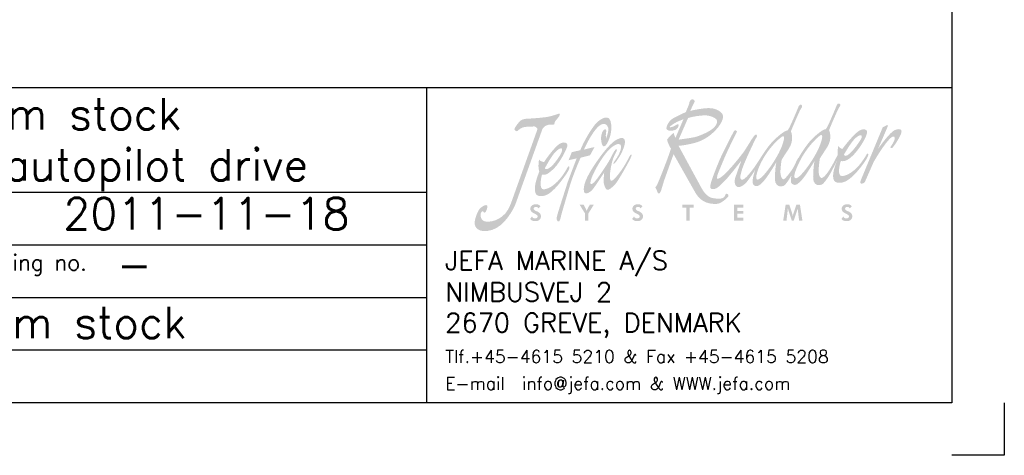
# Model space of a CAD drawing. Header units: millimetres. Extents: x 4693 to 7443, y -20 to 1980.
# Tile 2 of 4: x 6506 to 7443, y -20 to 395. Entities that reach past the tile are written whole.
import ezdxf

# ---------------------------------------------------------------- set-up
doc = ezdxf.new("R2010")
doc.units = ezdxf.units.MM
doc.header["$MEASUREMENT"] = 0
doc.layers.get('0').update_dxf_attribs({"linetype": 'CONTINUOUS'})
doc.layers.add('RAMME', color=7, linetype='CONTINUOUS')
doc.styles.add('ROMANS', font='romans')

# ---------------------------------------------------------------- blocks, each defined once
blk = doc.blocks.new('jefa rudder logo')
at = {"linetype": 'Continuous', "lineweight": 0}
h = blk.add_hatch(color=182, dxfattribs=at)
edge = h.paths.add_edge_path(flags=16)
edge.add_spline(control_points=[(28.946, 61.153), (29.136, 61.166), (28.946, 60.378), (28.384, 59.431), (28.384, 59.431), (27.823, 58.483), (27.165, 57.709), (26.919, 57.709), (26.919, 57.709), (26.675, 57.709), (26.858, 58.522), (27.417, 59.469), (27.417, 59.469), (27.978, 60.416), (28.791, 61.14), (28.946, 61.153)], knot_values=[0, 0, 0, 0, 0.25, 0.25, 0.25, 0.25, 0.5, 0.5, 0.5, 0.5, 0.75, 0.75, 0.75, 0.75, 1, 1, 1, 1], degree=3, periodic=0)
edge = h.paths.add_edge_path(flags=16)
edge.add_spline(control_points=[(29.952, 57.81), (30.196, 57.81), (30.853, 58.583), (31.415, 59.53), (31.415, 59.53), (31.976, 60.48), (32.167, 61.265), (31.976, 61.252), (31.976, 61.252), (31.821, 61.242), (31.034, 60.498), (30.472, 59.55), (30.472, 59.55), (30.323, 59.296), (29.533, 57.81), (29.952, 57.81)], knot_values=[0, 0, 0, 0, 0.25, 0.25, 0.25, 0.25, 0.5, 0.5, 0.5, 0.5, 0.75, 0.75, 0.75, 0.75, 1, 1, 1, 1], degree=3, periodic=0)
edge = h.paths.add_edge_path()
edge.add_spline(control_points=[(30.173, 59.439), (30.188, 59.472), (30.213, 59.515), (30.241, 59.563), (30.241, 59.563), (30.254, 59.588), (30.262, 59.604), (30.262, 59.604), (30.262, 59.604), (30.262, 59.604), (30.264, 59.604), (30.264, 59.604), (30.264, 59.604), (30.467, 59.947), (30.881, 60.561), (31.186, 60.876), (31.186, 60.876), (31.549, 61.255), (32.212, 61.78), (32.296, 61.689), (32.296, 61.689), (32.38, 61.595), (33.18, 63.561), (33.18, 63.561), (33.18, 63.561), (33.18, 63.561), (33.264, 63.812), (33.404, 63.746), (33.404, 63.746), (33.543, 63.68), (33.49, 63.569), (33.386, 63.429), (33.386, 63.429), (33.284, 63.292), (32.578, 61.638), (32.593, 61.623), (32.593, 61.623), (32.609, 61.608), (32.893, 60.96), (32.418, 60.244), (32.418, 60.244), (31.943, 59.527), (31.859, 59.378), (31.859, 59.378), (31.859, 59.378), (31.859, 59.378), (31.722, 58.514), (31.77, 58.227), (31.77, 58.227), (31.816, 57.955), (31.913, 57.78), (32.055, 57.849), (32.055, 57.849), (32.484, 58.059), (33.035, 59.223), (33.266, 59.654), (33.266, 59.654), (33.244, 59.898), (33.279, 60.124), (33.325, 60.389), (33.325, 60.389), (33.409, 60.272), (33.48, 60.185), (33.647, 60.14), (33.647, 60.14), (33.983, 60.607), (34.623, 61.364), (34.968, 61.58), (34.968, 61.58), (35.311, 61.793), (35.664, 61.704), (35.603, 61.41), (35.603, 61.41), (35.491, 60.848), (34.303, 58.946), (33.533, 59.19), (33.533, 59.19), (33.454, 59.047), (33.193, 57.983), (33.609, 57.991), (33.609, 57.991), (34.023, 57.996), (34.646, 58.39), (35.141, 59.058), (35.141, 59.058), (35.636, 59.728), (35.555, 59.766), (35.662, 59.774), (35.662, 59.774), (35.768, 59.779), (35.697, 59.568), (35.524, 59.281), (35.524, 59.281), (35.354, 59.002), (34.366, 57.602), (33.67, 57.485), (33.67, 57.485), (33.005, 57.358), (32.921, 57.655), (32.911, 57.986), (32.911, 57.986), (32.903, 58.288), (33.025, 58.743), (33.244, 59.263), (33.244, 59.263), (33.244, 59.263), (32.756, 58.306), (32.756, 58.306), (32.756, 58.306), (32.756, 58.306), (32.25, 57.401), (31.999, 57.31), (31.999, 57.31), (31.745, 57.216), (31.471, 57.272), (31.364, 57.589), (31.364, 57.589), (31.26, 57.904), (31.405, 59.256), (31.458, 59.22), (31.458, 59.22), (31.458, 59.22), (30.711, 57.97), (30.432, 57.691), (30.432, 57.691), (30.152, 57.412), (29.969, 57.16), (29.66, 57.366), (29.66, 57.366), (29.527, 57.452), (29.535, 57.724), (29.606, 58.047), (29.606, 58.047), (29.456, 57.782), (29.152, 57.277), (28.966, 57.208), (28.966, 57.208), (28.715, 57.117), (28.438, 57.173), (28.334, 57.488), (28.334, 57.488), (28.23, 57.803), (28.372, 59.154), (28.428, 59.118), (28.428, 59.118), (28.428, 59.118), (27.681, 57.871), (27.402, 57.592), (27.402, 57.592), (27.122, 57.313), (26.939, 57.061), (26.629, 57.264), (26.629, 57.264), (26.426, 57.396), (26.551, 57.965), (26.728, 58.476), (26.728, 58.476), (26.518, 58.151), (26.104, 57.531), (25.913, 57.368), (25.913, 57.368), (25.651, 57.147), (25.458, 57.089), (25.321, 57.13), (25.321, 57.13), (25.161, 57.175), (25.029, 57.483), (25.121, 57.772), (25.121, 57.772), (25.212, 58.064), (25.624, 59.207), (25.624, 59.207), (25.624, 59.207), (25.624, 59.207), (24.729, 58.052), (24.417, 57.721), (24.417, 57.721), (24.107, 57.389), (23.815, 57.109), (23.655, 57.028), (23.655, 57.028), (23.495, 56.947), (23.101, 56.838), (23.162, 57.229), (23.162, 57.229), (23.223, 57.62), (23.713, 58.824), (23.906, 59.276), (23.906, 59.276), (24.1, 59.731), (24.834, 61.173), (24.94, 61.359), (24.94, 61.359), (25.029, 61.519), (25.113, 61.793), (25.291, 61.514), (25.291, 61.514), (25.291, 61.514), (24.628, 60.241), (24.267, 59.378), (24.267, 59.378), (23.906, 58.514), (23.754, 58.163), (23.724, 58.021), (23.724, 58.021), (23.696, 57.882), (23.665, 57.752), (23.764, 57.772), (23.764, 57.772), (24.239, 57.866), (25.448, 59.421), (25.773, 59.845), (25.773, 59.845), (26.055, 60.239), (26.421, 60.876), (26.477, 60.945), (26.477, 60.945), (26.607, 61.105), (26.726, 61.356), (26.827, 61.275), (26.827, 61.275), (26.927, 61.196), (26.838, 61.074), (26.746, 60.914), (26.746, 60.914), (26.657, 60.754), (25.809, 58.961), (25.692, 58.534), (25.692, 58.534), (25.583, 58.133), (25.512, 57.963), (25.552, 57.831), (25.552, 57.831), (25.593, 57.701), (25.682, 57.561), (26.035, 57.922), (26.035, 57.922), (26.883, 58.793), (27.335, 59.926), (28.156, 60.777), (28.156, 60.777), (28.519, 61.153), (29.182, 61.679), (29.266, 61.587), (29.266, 61.587), (29.35, 61.496), (30.15, 63.459), (30.15, 63.459), (30.15, 63.459), (30.15, 63.459), (30.234, 63.711), (30.373, 63.647), (30.373, 63.647), (30.513, 63.581), (30.457, 63.47), (30.356, 63.33), (30.356, 63.33), (30.251, 63.19), (29.548, 61.537), (29.563, 61.521), (29.563, 61.521), (29.578, 61.506), (29.863, 60.861), (29.385, 60.145), (29.385, 60.145), (28.91, 59.426), (28.826, 59.276), (28.826, 59.276), (28.826, 59.276), (28.826, 59.276), (28.687, 58.407), (28.745, 58.123), (28.745, 58.123), (28.801, 57.843), (28.892, 57.683), (29.022, 57.749), (29.022, 57.749), (29.154, 57.815), (29.591, 58.392), (29.713, 58.598), (29.713, 58.598), (29.748, 58.659), (29.812, 58.773), (29.886, 58.905), (29.886, 58.905), (30.015, 59.225), (30.145, 59.461), (30.173, 59.439)], knot_values=[0, 0, 0, 0, 0.013889, 0.013889, 0.013889, 0.013889, 0.027778, 0.027778, 0.027778, 0.027778, 0.041667, 0.041667, 0.041667, 0.041667, 0.055556, 0.055556, 0.055556, 0.055556, 0.069444, 0.069444, 0.069444, 0.069444, 0.083333, 0.083333, 0.083333, 0.083333, 0.097222, 0.097222, 0.097222, 0.097222, 0.111111, 0.111111, 0.111111, 0.111111, 0.125, 0.125, 0.125, 0.125, 0.138889, 0.138889, 0.138889, 0.138889, 0.152778, 0.152778, 0.152778, 0.152778, 0.166667, 0.166667, 0.166667, 0.166667, 0.180556, 0.180556, 0.180556, 0.180556, 0.194444, 0.194444, 0.194444, 0.194444, 0.208333, 0.208333, 0.208333, 0.208333, 0.222222, 0.222222, 0.222222, 0.222222, 0.236111, 0.236111, 0.236111, 0.236111, 0.25, 0.25, 0.25, 0.25, 0.263889, 0.263889, 0.263889, 0.263889, 0.277778, 0.277778, 0.277778, 0.277778, 0.291667, 0.291667, 0.291667, 0.291667, 0.305556, 0.305556, 0.305556, 0.305556, 0.319444, 0.319444, 0.319444, 0.319444, 0.333333, 0.333333, 0.333333, 0.333333, 0.347222, 0.347222, 0.347222, 0.347222, 0.361111, 0.361111, 0.361111, 0.361111, 0.375, 0.375, 0.375, 0.375, 0.388889, 0.388889, 0.388889, 0.388889, 0.402778, 0.402778, 0.402778, 0.402778, 0.416667, 0.416667, 0.416667, 0.416667, 0.430556, 0.430556, 0.430556, 0.430556, 0.444444, 0.444444, 0.444444, 0.444444, 0.458333, 0.458333, 0.458333, 0.458333, 0.472222, 0.472222, 0.472222, 0.472222, 0.486111, 0.486111, 0.486111, 0.486111, 0.5, 0.5, 0.5, 0.5, 0.513889, 0.513889, 0.513889, 0.513889, 0.527778, 0.527778, 0.527778, 0.527778, 0.541667, 0.541667, 0.541667, 0.541667, 0.555556, 0.555556, 0.555556, 0.555556, 0.569444, 0.569444, 0.569444, 0.569444, 0.583333, 0.583333, 0.583333, 0.583333, 0.597222, 0.597222, 0.597222, 0.597222, 0.611111, 0.611111, 0.611111, 0.611111, 0.625, 0.625, 0.625, 0.625, 0.638889, 0.638889, 0.638889, 0.638889, 0.652778, 0.652778, 0.652778, 0.652778, 0.666667, 0.666667, 0.666667, 0.666667, 0.680556, 0.680556, 0.680556, 0.680556, 0.694444, 0.694444, 0.694444, 0.694444, 0.708333, 0.708333, 0.708333, 0.708333, 0.722222, 0.722222, 0.722222, 0.722222, 0.736111, 0.736111, 0.736111, 0.736111, 0.75, 0.75, 0.75, 0.75, 0.763889, 0.763889, 0.763889, 0.763889, 0.777778, 0.777778, 0.777778, 0.777778, 0.791667, 0.791667, 0.791667, 0.791667, 0.805556, 0.805556, 0.805556, 0.805556, 0.819444, 0.819444, 0.819444, 0.819444, 0.833333, 0.833333, 0.833333, 0.833333, 0.847222, 0.847222, 0.847222, 0.847222, 0.861111, 0.861111, 0.861111, 0.861111, 0.875, 0.875, 0.875, 0.875, 0.888889, 0.888889, 0.888889, 0.888889, 0.902778, 0.902778, 0.902778, 0.902778, 0.916667, 0.916667, 0.916667, 0.916667, 0.930556, 0.930556, 0.930556, 0.930556, 0.944444, 0.944444, 0.944444, 0.944444, 0.958333, 0.958333, 0.958333, 0.958333, 0.972222, 0.972222, 0.972222, 0.972222, 0.986111, 0.986111, 0.986111, 0.986111, 1, 1, 1, 1], degree=3, periodic=0)
edge = h.paths.add_edge_path(flags=16)
edge.add_spline(control_points=[(33.762, 59.68), (33.762, 59.68), (34.341, 60.698), (34.681, 60.998), (34.681, 60.998), (35.022, 61.295), (35.265, 61.331), (35.159, 60.998), (35.159, 60.998), (35.103, 60.825), (33.983, 59.182), (33.762, 59.68)], knot_values=[0, 0, 0, 0, 0.333333, 0.333333, 0.333333, 0.333333, 0.666667, 0.666667, 0.666667, 0.666667, 1, 1, 1, 1], degree=3, periodic=0)
edge = h.paths.add_edge_path()
edge.add_spline(control_points=[(21.222, 63.066), (21.222, 63.066), (21.486, 63.701), (21.486, 63.701), (21.486, 63.701), (21.486, 63.701), (21.501, 63.853), (21.544, 63.937), (21.544, 63.937), (21.587, 64.021), (21.74, 64.115), (21.798, 64.082), (21.798, 64.082), (21.857, 64.046), (21.984, 63.962), (21.9, 63.828), (21.9, 63.828), (21.816, 63.693), (21.577, 63.16), (21.577, 63.16), (21.577, 63.16), (21.577, 63.16), (22.982, 63.513), (23.49, 63.327), (23.49, 63.327), (23.998, 63.142), (24.371, 62.921), (24.067, 62.296), (24.067, 62.296), (23.762, 61.669), (22.931, 60.907), (22.078, 60.663), (22.078, 60.663), (21.222, 60.416), (20.648, 60.391), (20.648, 60.391), (20.648, 60.391), (20.648, 60.391), (22.459, 57.059), (22.459, 57.059), (22.459, 57.059), (22.865, 56.309), (23.259, 56.251), (23.51, 56.22), (23.51, 56.22), (23.785, 56.187), (24.107, 56.154), (24.262, 56.319), (24.262, 56.319), (24.361, 56.426), (24.364, 56.581), (24.448, 56.591), (24.448, 56.591), (24.531, 56.599), (24.684, 56.472), (24.575, 56.345), (24.575, 56.345), (24.465, 56.218), (24.016, 55.778), (23.627, 55.778), (23.627, 55.778), (23.236, 55.778), (22.469, 55.809), (21.984, 56.667), (21.984, 56.667), (21.984, 56.667), (20.251, 59.731), (20.251, 59.731), (20.251, 59.731), (20.251, 59.731), (19.479, 57.572), (19.479, 57.572), (19.479, 57.572), (19.479, 57.572), (19.319, 57.013), (19.258, 56.835), (19.258, 56.835), (19.2, 56.657), (19.116, 56.573), (19.04, 56.617), (19.04, 56.617), (18.964, 56.657), (18.92, 56.911), (18.87, 56.972), (18.87, 56.972), (18.819, 57.031), (18.766, 57.13), (18.862, 57.158), (18.862, 57.158), (18.959, 57.186), (20.076, 60.14), (20.041, 60.168), (20.041, 60.168), (19.98, 60.213), (19.7, 60.836), (19.741, 60.891), (19.741, 60.891), (19.893, 61.095), (20.061, 61.278), (20.259, 61.415), (20.259, 61.415), (20.295, 61.283), (20.343, 61.151), (20.401, 61.018), (20.401, 61.018), (20.401, 61.018), (21.036, 62.499), (21.036, 62.499), (21.036, 62.499), (21.036, 62.499), (20.521, 62.311), (20.361, 62.202), (20.361, 62.202), (20.198, 62.093), (19.929, 61.93), (19.944, 61.879), (19.944, 61.879), (19.962, 61.829), (20.208, 61.897), (20.35, 61.981), (20.35, 61.981), (20.495, 62.067), (20.63, 62.177), (20.648, 62.057), (20.648, 62.057), (20.663, 61.94), (20.579, 61.661), (20.249, 61.61), (20.249, 61.61), (19.919, 61.559), (19.733, 61.6), (19.69, 61.745), (19.69, 61.745), (19.649, 61.89), (19.853, 62.372), (20.223, 62.575), (20.223, 62.575), (20.597, 62.779), (21.222, 63.066), (21.222, 63.066)], knot_values=[0, 0, 0, 0, 0.028571, 0.028571, 0.028571, 0.028571, 0.057143, 0.057143, 0.057143, 0.057143, 0.085714, 0.085714, 0.085714, 0.085714, 0.114286, 0.114286, 0.114286, 0.114286, 0.142857, 0.142857, 0.142857, 0.142857, 0.171429, 0.171429, 0.171429, 0.171429, 0.2, 0.2, 0.2, 0.2, 0.228571, 0.228571, 0.228571, 0.228571, 0.257143, 0.257143, 0.257143, 0.257143, 0.285714, 0.285714, 0.285714, 0.285714, 0.314286, 0.314286, 0.314286, 0.314286, 0.342857, 0.342857, 0.342857, 0.342857, 0.371429, 0.371429, 0.371429, 0.371429, 0.4, 0.4, 0.4, 0.4, 0.428571, 0.428571, 0.428571, 0.428571, 0.457143, 0.457143, 0.457143, 0.457143, 0.485714, 0.485714, 0.485714, 0.485714, 0.514286, 0.514286, 0.514286, 0.514286, 0.542857, 0.542857, 0.542857, 0.542857, 0.571429, 0.571429, 0.571429, 0.571429, 0.6, 0.6, 0.6, 0.6, 0.628571, 0.628571, 0.628571, 0.628571, 0.657143, 0.657143, 0.657143, 0.657143, 0.685714, 0.685714, 0.685714, 0.685714, 0.714286, 0.714286, 0.714286, 0.714286, 0.742857, 0.742857, 0.742857, 0.742857, 0.771429, 0.771429, 0.771429, 0.771429, 0.8, 0.8, 0.8, 0.8, 0.828571, 0.828571, 0.828571, 0.828571, 0.857143, 0.857143, 0.857143, 0.857143, 0.885714, 0.885714, 0.885714, 0.885714, 0.914286, 0.914286, 0.914286, 0.914286, 0.942857, 0.942857, 0.942857, 0.942857, 0.971429, 0.971429, 0.971429, 0.971429, 1, 1, 1, 1], degree=3, periodic=0)
edge = h.paths.add_edge_path(flags=16)
edge.add_spline(control_points=[(20.655, 60.881), (20.655, 60.881), (21.399, 62.591), (21.399, 62.591), (21.399, 62.591), (21.412, 62.621), (22.629, 62.911), (23.109, 62.761), (23.109, 62.761), (23.592, 62.611), (23.856, 62.474), (23.609, 62.024), (23.609, 62.024), (23.363, 61.575), (22.263, 61.153), (21.918, 61.077), (21.918, 61.077), (21.57, 61.001), (20.655, 60.881), (20.655, 60.881)], knot_values=[0, 0, 0, 0, 0.2, 0.2, 0.2, 0.2, 0.4, 0.4, 0.4, 0.4, 0.6, 0.6, 0.6, 0.6, 0.8, 0.8, 0.8, 0.8, 1, 1, 1, 1], degree=3, periodic=0)
edge = h.paths.add_edge_path()
edge.add_spline(control_points=[(35.1, 57.64), (35.1, 57.64), (36.843, 61.852), (36.843, 61.852), (36.843, 61.852), (36.843, 61.852), (37.153, 62.019), (37.153, 62.019), (37.153, 62.019), (37.153, 62.019), (37.29, 62.103), (37.249, 61.956), (37.249, 61.956), (37.211, 61.808), (36.477, 60.162), (36.477, 60.162), (36.477, 60.162), (36.477, 60.162), (37.437, 61.491), (37.785, 61.628), (37.785, 61.628), (38.156, 61.77), (38.402, 61.752), (38.324, 61.42), (38.324, 61.42), (38.245, 61.09), (37.689, 60.274), (37.602, 60.228), (37.602, 60.228), (37.513, 60.18), (37.442, 60.279), (37.442, 60.279), (37.442, 60.279), (37.442, 60.279), (37.63, 60.533), (37.683, 60.645), (37.683, 60.645), (37.734, 60.754), (37.823, 60.937), (37.8, 61.023), (37.8, 61.023), (37.628, 61.666), (36.165, 59.2), (36.111, 59.07), (36.111, 59.07), (36.111, 59.07), (35.438, 57.539), (35.438, 57.539), (35.438, 57.539), (35.375, 57.396), (35.174, 57.374), (35.115, 57.404), (35.115, 57.404), (35.057, 57.434), (35.07, 57.569), (35.1, 57.64)], knot_values=[0, 0, 0, 0, 0.071429, 0.071429, 0.071429, 0.071429, 0.142857, 0.142857, 0.142857, 0.142857, 0.214286, 0.214286, 0.214286, 0.214286, 0.285714, 0.285714, 0.285714, 0.285714, 0.357143, 0.357143, 0.357143, 0.357143, 0.428571, 0.428571, 0.428571, 0.428571, 0.5, 0.5, 0.5, 0.5, 0.571429, 0.571429, 0.571429, 0.571429, 0.642857, 0.642857, 0.642857, 0.642857, 0.714286, 0.714286, 0.714286, 0.714286, 0.785714, 0.785714, 0.785714, 0.785714, 0.857143, 0.857143, 0.857143, 0.857143, 0.928571, 0.928571, 0.928571, 0.928571, 1, 1, 1, 1], degree=3, periodic=0)
edge = h.paths.add_edge_path()
edge.add_spline(control_points=[(15.657, 59.299), (15.954, 59.7), (16.322, 60.526), (15.895, 60.531), (15.895, 60.531), (15.682, 60.536), (15.146, 60.315), (14.435, 59.162), (14.435, 59.162), (13.726, 58.009), (13.688, 57.638), (13.655, 57.508), (13.655, 57.508), (13.622, 57.376), (13.696, 57.257), (13.94, 57.49), (13.94, 57.49), (14.186, 57.721), (14.867, 58.755), (15.083, 59.106), (15.083, 59.106), (15.334, 59.52), (15.624, 60.236), (15.745, 60.117), (15.745, 60.117), (15.801, 60.063), (15.702, 59.893), (15.56, 59.627), (15.56, 59.627), (15.281, 59.103), (15.006, 57.401), (15.385, 57.63), (15.385, 57.63), (15.692, 57.818), (16.261, 58.638), (16.469, 59.017), (16.469, 59.017), (16.678, 59.398), (16.784, 59.599), (16.784, 59.599), (16.784, 59.599), (16.784, 59.599), (17.008, 59.875), (16.906, 59.568), (16.906, 59.568), (16.802, 59.263), (15.86, 57.61), (15.636, 57.356), (15.636, 57.356), (15.413, 57.104), (15.128, 56.871), (14.986, 56.901), (14.986, 56.901), (14.844, 56.932), (14.686, 57.338), (14.702, 57.633), (14.702, 57.633), (14.717, 57.925), (14.745, 58.275), (14.745, 58.275), (14.745, 58.275), (14.745, 58.275), (14.186, 57.419), (13.914, 57.036), (13.914, 57.036), (13.64, 56.65), (13.218, 56.497), (13.155, 56.726), (13.155, 56.726), (13.091, 56.954), (13.071, 57.498), (13.879, 58.727), (13.879, 58.727), (14.686, 59.959), (15.347, 60.698), (15.766, 60.899), (15.766, 60.899), (16.187, 61.102), (16.355, 61.013), (16.393, 60.782), (16.393, 60.782), (16.431, 60.549), (16.228, 59.949), (15.936, 59.499), (15.936, 59.499), (15.644, 59.05), (15.578, 58.971), (15.502, 58.958), (15.502, 58.958), (15.392, 58.946), (15.596, 59.215), (15.657, 59.299)], knot_values=[0, 0, 0, 0, 0.043478, 0.043478, 0.043478, 0.043478, 0.086957, 0.086957, 0.086957, 0.086957, 0.130435, 0.130435, 0.130435, 0.130435, 0.173913, 0.173913, 0.173913, 0.173913, 0.217391, 0.217391, 0.217391, 0.217391, 0.26087, 0.26087, 0.26087, 0.26087, 0.304348, 0.304348, 0.304348, 0.304348, 0.347826, 0.347826, 0.347826, 0.347826, 0.391304, 0.391304, 0.391304, 0.391304, 0.434783, 0.434783, 0.434783, 0.434783, 0.478261, 0.478261, 0.478261, 0.478261, 0.521739, 0.521739, 0.521739, 0.521739, 0.565217, 0.565217, 0.565217, 0.565217, 0.608696, 0.608696, 0.608696, 0.608696, 0.652174, 0.652174, 0.652174, 0.652174, 0.695652, 0.695652, 0.695652, 0.695652, 0.73913, 0.73913, 0.73913, 0.73913, 0.782609, 0.782609, 0.782609, 0.782609, 0.826087, 0.826087, 0.826087, 0.826087, 0.869565, 0.869565, 0.869565, 0.869565, 0.913043, 0.913043, 0.913043, 0.913043, 0.956522, 0.956522, 0.956522, 0.956522, 1, 1, 1, 1], degree=3, periodic=0)
edge = h.paths.add_edge_path()
edge.add_spline(control_points=[(12.847, 60.041), (13.198, 60.897), (13.703, 61.671), (13.995, 62.045), (13.995, 62.045), (14.29, 62.415), (14.808, 62.768), (15.09, 62.586), (15.09, 62.586), (15.372, 62.403), (15.385, 61.544), (15.151, 60.945), (15.151, 60.945), (14.915, 60.343), (14.803, 60.371), (14.689, 60.35), (14.689, 60.35), (14.575, 60.33), (14.47, 60.848), (14.503, 61.102), (14.503, 61.102), (14.539, 61.359), (14.613, 61.628), (14.783, 61.686), (14.783, 61.686), (14.953, 61.745), (14.915, 61.557), (14.884, 61.356), (14.884, 61.356), (14.856, 61.156), (14.9, 60.978), (14.9, 60.978), (14.9, 60.978), (14.9, 60.978), (15.133, 61.521), (15.062, 61.821), (15.062, 61.821), (14.989, 62.118), (14.658, 62.334), (14.191, 61.826), (14.191, 61.826), (13.726, 61.318), (13.368, 60.564), (13.129, 60.091), (13.129, 60.091), (13.129, 60.091), (13.983, 60.295), (13.983, 60.295), (13.983, 60.295), (13.983, 60.295), (13.625, 59.637), (13.625, 59.637), (13.625, 59.637), (13.625, 59.637), (12.875, 59.446), (12.875, 59.446), (12.875, 59.446), (12.875, 59.446), (12.273, 58.115), (11.956, 57.008), (11.956, 57.008), (11.636, 55.9), (11.321, 54.884), (11.303, 54.737), (11.303, 54.737), (11.285, 54.592), (11.201, 54.364), (11.11, 54.384), (11.11, 54.384), (11.019, 54.404), (10.96, 54.526), (10.98, 54.714), (10.98, 54.714), (11.003, 54.902), (11.73, 57.117), (11.808, 57.381), (11.808, 57.381), (11.887, 57.643), (12.563, 59.395), (12.563, 59.395), (12.563, 59.395), (12.563, 59.395), (11.923, 59.245), (11.923, 59.245), (11.923, 59.245), (11.923, 59.245), (12.177, 59.888), (12.177, 59.888), (12.177, 59.888), (12.177, 59.888), (12.847, 60.041), (12.847, 60.041)], knot_values=[0, 0, 0, 0, 0.043478, 0.043478, 0.043478, 0.043478, 0.086957, 0.086957, 0.086957, 0.086957, 0.130435, 0.130435, 0.130435, 0.130435, 0.173913, 0.173913, 0.173913, 0.173913, 0.217391, 0.217391, 0.217391, 0.217391, 0.26087, 0.26087, 0.26087, 0.26087, 0.304348, 0.304348, 0.304348, 0.304348, 0.347826, 0.347826, 0.347826, 0.347826, 0.391304, 0.391304, 0.391304, 0.391304, 0.434783, 0.434783, 0.434783, 0.434783, 0.478261, 0.478261, 0.478261, 0.478261, 0.521739, 0.521739, 0.521739, 0.521739, 0.565217, 0.565217, 0.565217, 0.565217, 0.608696, 0.608696, 0.608696, 0.608696, 0.652174, 0.652174, 0.652174, 0.652174, 0.695652, 0.695652, 0.695652, 0.695652, 0.73913, 0.73913, 0.73913, 0.73913, 0.782609, 0.782609, 0.782609, 0.782609, 0.826087, 0.826087, 0.826087, 0.826087, 0.869565, 0.869565, 0.869565, 0.869565, 0.913043, 0.913043, 0.913043, 0.913043, 0.956522, 0.956522, 0.956522, 0.956522, 1, 1, 1, 1], degree=3, periodic=0)
edge = h.paths.add_edge_path()
edge.add_spline(control_points=[(9.576, 59.296), (9.662, 59.185), (9.799, 59.139), (9.97, 59.098), (9.97, 59.098), (10.287, 59.573), (10.841, 60.302), (11.179, 60.526), (11.179, 60.526), (11.514, 60.749), (11.869, 60.67), (11.821, 60.376), (11.821, 60.376), (11.773, 60.084), (11.123, 58.844), (10.597, 58.44), (10.597, 58.44), (10.351, 58.25), (10.157, 58.026), (9.827, 58.118), (9.827, 58.118), (9.754, 57.975), (9.533, 56.916), (9.947, 56.934), (9.947, 56.934), (10.361, 56.954), (10.97, 57.361), (11.443, 58.039), (11.443, 58.039), (11.913, 58.715), (11.831, 58.75), (11.938, 58.76), (11.938, 58.76), (12.045, 58.771), (11.994, 58.55), (11.816, 58.27), (11.816, 58.27), (11.638, 57.988), (10.688, 56.581), (10.025, 56.436), (10.025, 56.436), (9.362, 56.291), (9.268, 56.584), (9.248, 56.909), (9.248, 56.909), (9.225, 57.236), (9.357, 57.749), (9.594, 58.334), (9.594, 58.334), (9.497, 58.671), (9.528, 58.951), (9.576, 59.296)], knot_values=[0, 0, 0, 0, 0.076923, 0.076923, 0.076923, 0.076923, 0.153846, 0.153846, 0.153846, 0.153846, 0.230769, 0.230769, 0.230769, 0.230769, 0.307692, 0.307692, 0.307692, 0.307692, 0.384615, 0.384615, 0.384615, 0.384615, 0.461538, 0.461538, 0.461538, 0.461538, 0.538462, 0.538462, 0.538462, 0.538462, 0.615385, 0.615385, 0.615385, 0.615385, 0.692308, 0.692308, 0.692308, 0.692308, 0.769231, 0.769231, 0.769231, 0.769231, 0.846154, 0.846154, 0.846154, 0.846154, 0.923077, 0.923077, 0.923077, 0.923077, 1, 1, 1, 1], degree=3, periodic=0)
edge = h.paths.add_edge_path(flags=16)
edge.add_spline(control_points=[(10.038, 58.611), (10.038, 58.611), (10.582, 59.637), (10.912, 59.941), (10.912, 59.941), (11.242, 60.249), (11.486, 60.289), (11.389, 59.957), (11.389, 59.957), (11.295, 59.624), (10.701, 58.837), (10.465, 58.679), (10.465, 58.679), (10.272, 58.55), (10.102, 58.476), (10.038, 58.611)], knot_values=[0, 0, 0, 0, 0.25, 0.25, 0.25, 0.25, 0.5, 0.5, 0.5, 0.5, 0.75, 0.75, 0.75, 0.75, 1, 1, 1, 1], degree=3, periodic=0)
edge = h.paths.add_edge_path()
edge.add_spline(control_points=[(9.215, 61.933), (8.862, 61.887), (8.435, 61.956), (8.128, 61.773), (8.128, 61.773), (7.968, 61.679), (7.892, 61.557), (7.808, 61.549), (7.808, 61.549), (7.727, 61.542), (7.564, 61.671), (7.645, 61.793), (7.645, 61.793), (7.729, 61.915), (7.971, 62.304), (8.133, 62.408), (8.133, 62.408), (8.298, 62.509), (8.532, 62.545), (8.735, 62.547), (8.735, 62.547), (8.938, 62.55), (10.025, 62.626), (10.391, 62.713), (10.391, 62.713), (10.757, 62.799), (11.097, 62.923), (11.097, 62.923), (11.097, 62.923), (11.097, 62.923), (11.234, 63.01), (11.232, 62.868), (11.232, 62.868), (11.229, 62.728), (10.869, 62.393), (10.825, 62.271), (10.825, 62.271), (10.782, 62.149), (10.841, 62.037), (10.617, 62.075), (10.617, 62.075), (10.394, 62.111), (9.944, 61.999), (9.83, 61.679), (9.83, 61.679), (9.83, 61.679), (7.714, 55.781), (7.714, 55.781), (7.714, 55.781), (7.597, 55.456), (6.871, 54.011), (5.832, 53.713), (5.832, 53.713), (4.793, 53.416), (4.465, 53.917), (4.468, 54.257), (4.468, 54.257), (4.473, 54.6), (4.691, 55.237), (4.93, 55.453), (4.93, 55.453), (5.171, 55.672), (5.504, 55.796), (5.479, 55.555), (5.479, 55.555), (5.456, 55.314), (5.291, 54.958), (5.202, 55.113), (5.202, 55.113), (5.11, 55.265), (5.034, 55.207), (4.971, 55.065), (4.971, 55.065), (4.907, 54.922), (4.902, 54.409), (5.408, 54.376), (5.408, 54.376), (5.916, 54.343), (6.901, 54.58), (7.333, 55.786), (7.333, 55.786), (7.333, 55.786), (9.444, 61.681), (9.444, 61.681), (9.444, 61.681), (9.497, 61.826), (9.215, 61.933), (9.215, 61.933)], knot_values=[0, 0, 0, 0, 0.045455, 0.045455, 0.045455, 0.045455, 0.090909, 0.090909, 0.090909, 0.090909, 0.136364, 0.136364, 0.136364, 0.136364, 0.181818, 0.181818, 0.181818, 0.181818, 0.227273, 0.227273, 0.227273, 0.227273, 0.272727, 0.272727, 0.272727, 0.272727, 0.318182, 0.318182, 0.318182, 0.318182, 0.363636, 0.363636, 0.363636, 0.363636, 0.409091, 0.409091, 0.409091, 0.409091, 0.454545, 0.454545, 0.454545, 0.454545, 0.5, 0.5, 0.5, 0.5, 0.545455, 0.545455, 0.545455, 0.545455, 0.590909, 0.590909, 0.590909, 0.590909, 0.636364, 0.636364, 0.636364, 0.636364, 0.681818, 0.681818, 0.681818, 0.681818, 0.727273, 0.727273, 0.727273, 0.727273, 0.772727, 0.772727, 0.772727, 0.772727, 0.818182, 0.818182, 0.818182, 0.818182, 0.863636, 0.863636, 0.863636, 0.863636, 0.909091, 0.909091, 0.909091, 0.909091, 0.954545, 0.954545, 0.954545, 0.954545, 1, 1, 1, 1], degree=3, periodic=0)
h = blk.add_hatch(color=8, dxfattribs=at)
edge = h.paths.add_edge_path()
edge.add_spline(control_points=[(33.574, 54.61), (33.574, 54.61), (33.726, 54.783), (33.726, 54.783), (33.726, 54.783), (33.746, 54.734), (33.777, 54.699), (33.82, 54.671), (33.82, 54.671), (33.861, 54.643), (33.909, 54.63), (33.962, 54.63), (33.962, 54.63), (34.026, 54.63), (34.077, 54.646), (34.115, 54.676), (34.115, 54.676), (34.153, 54.707), (34.171, 54.747), (34.171, 54.798), (34.171, 54.798), (34.171, 54.859), (34.11, 54.92), (33.985, 54.978), (33.985, 54.978), (33.945, 54.999), (33.914, 55.014), (33.889, 55.027), (33.889, 55.027), (33.777, 55.085), (33.701, 55.141), (33.658, 55.197), (33.658, 55.197), (33.614, 55.253), (33.592, 55.319), (33.592, 55.397), (33.592, 55.397), (33.592, 55.502), (33.635, 55.588), (33.718, 55.656), (33.718, 55.656), (33.802, 55.725), (33.909, 55.758), (34.044, 55.758), (34.044, 55.758), (34.12, 55.758), (34.188, 55.745), (34.244, 55.717), (34.244, 55.717), (34.3, 55.692), (34.351, 55.649), (34.392, 55.59), (34.392, 55.59), (34.392, 55.59), (34.232, 55.435), (34.232, 55.435), (34.232, 55.435), (34.211, 55.474), (34.186, 55.502), (34.155, 55.519), (34.155, 55.519), (34.122, 55.537), (34.084, 55.547), (34.039, 55.547), (34.039, 55.547), (33.985, 55.547), (33.942, 55.535), (33.909, 55.507), (33.909, 55.507), (33.876, 55.479), (33.858, 55.443), (33.858, 55.4), (33.858, 55.4), (33.858, 55.334), (33.924, 55.27), (34.056, 55.215), (34.056, 55.215), (34.082, 55.204), (34.102, 55.197), (34.117, 55.189), (34.117, 55.189), (34.224, 55.141), (34.305, 55.082), (34.359, 55.021), (34.359, 55.021), (34.409, 54.958), (34.435, 54.887), (34.435, 54.808), (34.435, 54.808), (34.435, 54.689), (34.394, 54.592), (34.313, 54.521), (34.313, 54.521), (34.232, 54.45), (34.12, 54.414), (33.983, 54.414), (33.983, 54.414), (33.884, 54.414), (33.8, 54.43), (33.731, 54.465), (33.731, 54.465), (33.66, 54.498), (33.609, 54.547), (33.574, 54.61)], knot_values=[0, 0, 0, 0, 0.038462, 0.038462, 0.038462, 0.038462, 0.076923, 0.076923, 0.076923, 0.076923, 0.115385, 0.115385, 0.115385, 0.115385, 0.153846, 0.153846, 0.153846, 0.153846, 0.192308, 0.192308, 0.192308, 0.192308, 0.230769, 0.230769, 0.230769, 0.230769, 0.269231, 0.269231, 0.269231, 0.269231, 0.307692, 0.307692, 0.307692, 0.307692, 0.346154, 0.346154, 0.346154, 0.346154, 0.384615, 0.384615, 0.384615, 0.384615, 0.423077, 0.423077, 0.423077, 0.423077, 0.461538, 0.461538, 0.461538, 0.461538, 0.5, 0.5, 0.5, 0.5, 0.538462, 0.538462, 0.538462, 0.538462, 0.576923, 0.576923, 0.576923, 0.576923, 0.615385, 0.615385, 0.615385, 0.615385, 0.653846, 0.653846, 0.653846, 0.653846, 0.692308, 0.692308, 0.692308, 0.692308, 0.730769, 0.730769, 0.730769, 0.730769, 0.769231, 0.769231, 0.769231, 0.769231, 0.807692, 0.807692, 0.807692, 0.807692, 0.846154, 0.846154, 0.846154, 0.846154, 0.884615, 0.884615, 0.884615, 0.884615, 0.923077, 0.923077, 0.923077, 0.923077, 0.961538, 0.961538, 0.961538, 0.961538, 1, 1, 1, 1], degree=3, periodic=0)
edge = h.paths.add_edge_path()
edge.add_spline(control_points=[(28.951, 54.447), (28.951, 54.447), (29.144, 55.728), (29.144, 55.728), (29.144, 55.728), (29.144, 55.728), (29.431, 55.728), (29.431, 55.728), (29.431, 55.728), (29.431, 55.728), (29.677, 54.973), (29.677, 54.973), (29.677, 54.973), (29.682, 54.958), (29.69, 54.935), (29.695, 54.905), (29.695, 54.905), (29.703, 54.874), (29.708, 54.839), (29.713, 54.8), (29.713, 54.8), (29.718, 54.841), (29.723, 54.877), (29.728, 54.907), (29.728, 54.907), (29.733, 54.938), (29.738, 54.961), (29.746, 54.976), (29.746, 54.976), (29.746, 54.976), (29.995, 55.728), (29.995, 55.728), (29.995, 55.728), (29.995, 55.728), (30.279, 55.728), (30.279, 55.728), (30.279, 55.728), (30.279, 55.728), (30.475, 54.447), (30.475, 54.447), (30.475, 54.447), (30.475, 54.447), (30.213, 54.447), (30.213, 54.447), (30.213, 54.447), (30.213, 54.447), (30.122, 55.22), (30.122, 55.22), (30.122, 55.22), (30.114, 55.275), (30.109, 55.321), (30.107, 55.349), (30.107, 55.349), (30.104, 55.377), (30.104, 55.405), (30.104, 55.43), (30.104, 55.43), (30.104, 55.443), (30.104, 55.453), (30.104, 55.461), (30.104, 55.461), (30.104, 55.466), (30.104, 55.474), (30.104, 55.479), (30.104, 55.479), (30.096, 55.428), (30.089, 55.385), (30.081, 55.349), (30.081, 55.349), (30.074, 55.311), (30.066, 55.286), (30.058, 55.265), (30.058, 55.265), (30.058, 55.265), (29.787, 54.447), (29.787, 54.447), (29.787, 54.447), (29.787, 54.447), (29.634, 54.447), (29.634, 54.447), (29.634, 54.447), (29.634, 54.447), (29.367, 55.265), (29.367, 55.265), (29.367, 55.265), (29.365, 55.273), (29.36, 55.296), (29.352, 55.329), (29.352, 55.329), (29.345, 55.364), (29.332, 55.413), (29.319, 55.479), (29.319, 55.479), (29.319, 55.479), (29.319, 55.441), (29.319, 55.441), (29.319, 55.441), (29.319, 55.382), (29.314, 55.309), (29.304, 55.222), (29.304, 55.222), (29.304, 55.222), (29.301, 55.22), (29.301, 55.22), (29.301, 55.22), (29.301, 55.22), (29.21, 54.447), (29.21, 54.447), (29.21, 54.447), (29.21, 54.447), (28.951, 54.447), (28.951, 54.447)], knot_values=[0, 0, 0, 0, 0.035714, 0.035714, 0.035714, 0.035714, 0.071429, 0.071429, 0.071429, 0.071429, 0.107143, 0.107143, 0.107143, 0.107143, 0.142857, 0.142857, 0.142857, 0.142857, 0.178571, 0.178571, 0.178571, 0.178571, 0.214286, 0.214286, 0.214286, 0.214286, 0.25, 0.25, 0.25, 0.25, 0.285714, 0.285714, 0.285714, 0.285714, 0.321429, 0.321429, 0.321429, 0.321429, 0.357143, 0.357143, 0.357143, 0.357143, 0.392857, 0.392857, 0.392857, 0.392857, 0.428571, 0.428571, 0.428571, 0.428571, 0.464286, 0.464286, 0.464286, 0.464286, 0.5, 0.5, 0.5, 0.5, 0.535714, 0.535714, 0.535714, 0.535714, 0.571429, 0.571429, 0.571429, 0.571429, 0.607143, 0.607143, 0.607143, 0.607143, 0.642857, 0.642857, 0.642857, 0.642857, 0.678571, 0.678571, 0.678571, 0.678571, 0.714286, 0.714286, 0.714286, 0.714286, 0.75, 0.75, 0.75, 0.75, 0.785714, 0.785714, 0.785714, 0.785714, 0.821429, 0.821429, 0.821429, 0.821429, 0.857143, 0.857143, 0.857143, 0.857143, 0.892857, 0.892857, 0.892857, 0.892857, 0.928571, 0.928571, 0.928571, 0.928571, 0.964286, 0.964286, 0.964286, 0.964286, 1, 1, 1, 1], degree=3, periodic=0)
edge = h.paths.add_edge_path()
edge.add_spline(control_points=[(25.034, 54.447), (25.034, 54.447), (25.034, 55.728), (25.034, 55.728), (25.034, 55.728), (25.034, 55.728), (25.786, 55.728), (25.786, 55.728), (25.786, 55.728), (25.786, 55.728), (25.786, 55.496), (25.786, 55.496), (25.786, 55.496), (25.786, 55.496), (25.306, 55.496), (25.306, 55.496), (25.306, 55.496), (25.306, 55.496), (25.306, 55.232), (25.306, 55.232), (25.306, 55.232), (25.306, 55.232), (25.786, 55.232), (25.786, 55.232), (25.786, 55.232), (25.786, 55.232), (25.786, 55.001), (25.786, 55.001), (25.786, 55.001), (25.786, 55.001), (25.306, 55.001), (25.306, 55.001), (25.306, 55.001), (25.306, 55.001), (25.306, 54.681), (25.306, 54.681), (25.306, 54.681), (25.306, 54.681), (25.786, 54.681), (25.786, 54.681), (25.786, 54.681), (25.786, 54.681), (25.786, 54.447), (25.786, 54.447), (25.786, 54.447), (25.786, 54.447), (25.034, 54.447), (25.034, 54.447)], knot_values=[0, 0, 0, 0, 0.083333, 0.083333, 0.083333, 0.083333, 0.166667, 0.166667, 0.166667, 0.166667, 0.25, 0.25, 0.25, 0.25, 0.333333, 0.333333, 0.333333, 0.333333, 0.416667, 0.416667, 0.416667, 0.416667, 0.5, 0.5, 0.5, 0.5, 0.583333, 0.583333, 0.583333, 0.583333, 0.666667, 0.666667, 0.666667, 0.666667, 0.75, 0.75, 0.75, 0.75, 0.833333, 0.833333, 0.833333, 0.833333, 0.916667, 0.916667, 0.916667, 0.916667, 1, 1, 1, 1], degree=3, periodic=0)
edge = h.paths.add_edge_path()
edge.add_spline(control_points=[(21.537, 55.496), (21.537, 55.496), (21.537, 54.447), (21.537, 54.447), (21.537, 54.447), (21.537, 54.447), (21.262, 54.447), (21.262, 54.447), (21.262, 54.447), (21.262, 54.447), (21.262, 55.496), (21.262, 55.496), (21.262, 55.496), (21.262, 55.496), (20.947, 55.496), (20.947, 55.496), (20.947, 55.496), (20.947, 55.496), (20.947, 55.728), (20.947, 55.728), (20.947, 55.728), (20.947, 55.728), (21.849, 55.728), (21.849, 55.728), (21.849, 55.728), (21.849, 55.728), (21.849, 55.496), (21.849, 55.496), (21.849, 55.496), (21.849, 55.496), (21.537, 55.496), (21.537, 55.496)], knot_values=[0, 0, 0, 0, 0.125, 0.125, 0.125, 0.125, 0.25, 0.25, 0.25, 0.25, 0.375, 0.375, 0.375, 0.375, 0.5, 0.5, 0.5, 0.5, 0.625, 0.625, 0.625, 0.625, 0.75, 0.75, 0.75, 0.75, 0.875, 0.875, 0.875, 0.875, 1, 1, 1, 1], degree=3, periodic=0)
edge = h.paths.add_edge_path()
edge.add_spline(control_points=[(16.967, 54.61), (16.967, 54.61), (17.12, 54.783), (17.12, 54.783), (17.12, 54.783), (17.14, 54.734), (17.17, 54.699), (17.214, 54.671), (17.214, 54.671), (17.254, 54.643), (17.302, 54.63), (17.356, 54.63), (17.356, 54.63), (17.419, 54.63), (17.47, 54.646), (17.508, 54.676), (17.508, 54.676), (17.546, 54.707), (17.564, 54.747), (17.564, 54.798), (17.564, 54.798), (17.564, 54.859), (17.503, 54.92), (17.379, 54.978), (17.379, 54.978), (17.338, 54.999), (17.305, 55.014), (17.282, 55.027), (17.282, 55.027), (17.17, 55.085), (17.092, 55.141), (17.051, 55.197), (17.051, 55.197), (17.008, 55.253), (16.985, 55.319), (16.985, 55.397), (16.985, 55.397), (16.985, 55.502), (17.028, 55.588), (17.109, 55.656), (17.109, 55.656), (17.193, 55.725), (17.302, 55.758), (17.437, 55.758), (17.437, 55.758), (17.513, 55.758), (17.582, 55.745), (17.638, 55.717), (17.638, 55.717), (17.694, 55.692), (17.742, 55.649), (17.785, 55.59), (17.785, 55.59), (17.785, 55.59), (17.625, 55.435), (17.625, 55.435), (17.625, 55.435), (17.605, 55.474), (17.579, 55.502), (17.549, 55.519), (17.549, 55.519), (17.516, 55.537), (17.478, 55.547), (17.432, 55.547), (17.432, 55.547), (17.379, 55.547), (17.335, 55.535), (17.302, 55.507), (17.302, 55.507), (17.269, 55.479), (17.252, 55.443), (17.252, 55.4), (17.252, 55.4), (17.252, 55.334), (17.318, 55.27), (17.45, 55.215), (17.45, 55.215), (17.475, 55.204), (17.496, 55.197), (17.511, 55.189), (17.511, 55.189), (17.617, 55.141), (17.699, 55.082), (17.752, 55.021), (17.752, 55.021), (17.803, 54.958), (17.828, 54.887), (17.828, 54.808), (17.828, 54.808), (17.828, 54.689), (17.788, 54.592), (17.706, 54.521), (17.706, 54.521), (17.625, 54.45), (17.513, 54.414), (17.376, 54.414), (17.376, 54.414), (17.277, 54.414), (17.193, 54.43), (17.125, 54.465), (17.125, 54.465), (17.054, 54.498), (17.003, 54.547), (16.967, 54.61)], knot_values=[0, 0, 0, 0, 0.038462, 0.038462, 0.038462, 0.038462, 0.076923, 0.076923, 0.076923, 0.076923, 0.115385, 0.115385, 0.115385, 0.115385, 0.153846, 0.153846, 0.153846, 0.153846, 0.192308, 0.192308, 0.192308, 0.192308, 0.230769, 0.230769, 0.230769, 0.230769, 0.269231, 0.269231, 0.269231, 0.269231, 0.307692, 0.307692, 0.307692, 0.307692, 0.346154, 0.346154, 0.346154, 0.346154, 0.384615, 0.384615, 0.384615, 0.384615, 0.423077, 0.423077, 0.423077, 0.423077, 0.461538, 0.461538, 0.461538, 0.461538, 0.5, 0.5, 0.5, 0.5, 0.538462, 0.538462, 0.538462, 0.538462, 0.576923, 0.576923, 0.576923, 0.576923, 0.615385, 0.615385, 0.615385, 0.615385, 0.653846, 0.653846, 0.653846, 0.653846, 0.692308, 0.692308, 0.692308, 0.692308, 0.730769, 0.730769, 0.730769, 0.730769, 0.769231, 0.769231, 0.769231, 0.769231, 0.807692, 0.807692, 0.807692, 0.807692, 0.846154, 0.846154, 0.846154, 0.846154, 0.884615, 0.884615, 0.884615, 0.884615, 0.923077, 0.923077, 0.923077, 0.923077, 0.961538, 0.961538, 0.961538, 0.961538, 1, 1, 1, 1], degree=3, periodic=0)
edge = h.paths.add_edge_path()
edge.add_spline(control_points=[(13.223, 54.447), (13.223, 54.447), (13.223, 55.032), (13.223, 55.032), (13.223, 55.032), (13.223, 55.032), (12.789, 55.728), (12.789, 55.728), (12.789, 55.728), (12.789, 55.728), (13.109, 55.728), (13.109, 55.728), (13.109, 55.728), (13.109, 55.728), (13.299, 55.377), (13.299, 55.377), (13.299, 55.377), (13.31, 55.359), (13.317, 55.336), (13.327, 55.311), (13.327, 55.311), (13.338, 55.283), (13.348, 55.253), (13.358, 55.217), (13.358, 55.217), (13.368, 55.248), (13.376, 55.275), (13.386, 55.301), (13.386, 55.301), (13.396, 55.329), (13.409, 55.354), (13.421, 55.38), (13.421, 55.38), (13.421, 55.38), (13.609, 55.728), (13.609, 55.728), (13.609, 55.728), (13.609, 55.728), (13.929, 55.728), (13.929, 55.728), (13.929, 55.728), (13.929, 55.728), (13.498, 55.032), (13.498, 55.032), (13.498, 55.032), (13.498, 55.032), (13.498, 54.447), (13.498, 54.447), (13.498, 54.447), (13.498, 54.447), (13.223, 54.447), (13.223, 54.447)], knot_values=[0, 0, 0, 0, 0.076923, 0.076923, 0.076923, 0.076923, 0.153846, 0.153846, 0.153846, 0.153846, 0.230769, 0.230769, 0.230769, 0.230769, 0.307692, 0.307692, 0.307692, 0.307692, 0.384615, 0.384615, 0.384615, 0.384615, 0.461538, 0.461538, 0.461538, 0.461538, 0.538462, 0.538462, 0.538462, 0.538462, 0.615385, 0.615385, 0.615385, 0.615385, 0.692308, 0.692308, 0.692308, 0.692308, 0.769231, 0.769231, 0.769231, 0.769231, 0.846154, 0.846154, 0.846154, 0.846154, 0.923077, 0.923077, 0.923077, 0.923077, 1, 1, 1, 1], degree=3, periodic=0)
edge = h.paths.add_edge_path()
edge.add_spline(control_points=[(8.87, 54.61), (8.87, 54.61), (9.022, 54.783), (9.022, 54.783), (9.022, 54.783), (9.04, 54.734), (9.073, 54.699), (9.114, 54.671), (9.114, 54.671), (9.157, 54.643), (9.205, 54.63), (9.258, 54.63), (9.258, 54.63), (9.322, 54.63), (9.373, 54.646), (9.411, 54.676), (9.411, 54.676), (9.446, 54.707), (9.467, 54.747), (9.467, 54.798), (9.467, 54.798), (9.467, 54.859), (9.403, 54.92), (9.279, 54.978), (9.279, 54.978), (9.241, 54.999), (9.207, 55.014), (9.185, 55.027), (9.185, 55.027), (9.073, 55.085), (8.994, 55.141), (8.951, 55.197), (8.951, 55.197), (8.908, 55.253), (8.887, 55.319), (8.887, 55.397), (8.887, 55.397), (8.887, 55.502), (8.928, 55.588), (9.012, 55.656), (9.012, 55.656), (9.096, 55.725), (9.205, 55.758), (9.337, 55.758), (9.337, 55.758), (9.416, 55.758), (9.482, 55.745), (9.538, 55.717), (9.538, 55.717), (9.596, 55.692), (9.644, 55.649), (9.688, 55.59), (9.688, 55.59), (9.688, 55.59), (9.525, 55.435), (9.525, 55.435), (9.525, 55.435), (9.507, 55.474), (9.482, 55.502), (9.449, 55.519), (9.449, 55.519), (9.418, 55.537), (9.38, 55.547), (9.335, 55.547), (9.335, 55.547), (9.281, 55.547), (9.238, 55.535), (9.202, 55.507), (9.202, 55.507), (9.169, 55.479), (9.154, 55.443), (9.154, 55.4), (9.154, 55.4), (9.154, 55.334), (9.22, 55.27), (9.352, 55.215), (9.352, 55.215), (9.378, 55.204), (9.398, 55.197), (9.411, 55.189), (9.411, 55.189), (9.52, 55.141), (9.601, 55.082), (9.652, 55.021), (9.652, 55.021), (9.705, 54.958), (9.731, 54.887), (9.731, 54.808), (9.731, 54.808), (9.731, 54.689), (9.69, 54.592), (9.609, 54.521), (9.609, 54.521), (9.525, 54.45), (9.416, 54.414), (9.279, 54.414), (9.279, 54.414), (9.18, 54.414), (9.096, 54.43), (9.025, 54.465), (9.025, 54.465), (8.956, 54.498), (8.903, 54.547), (8.87, 54.61)], knot_values=[0, 0, 0, 0, 0.038462, 0.038462, 0.038462, 0.038462, 0.076923, 0.076923, 0.076923, 0.076923, 0.115385, 0.115385, 0.115385, 0.115385, 0.153846, 0.153846, 0.153846, 0.153846, 0.192308, 0.192308, 0.192308, 0.192308, 0.230769, 0.230769, 0.230769, 0.230769, 0.269231, 0.269231, 0.269231, 0.269231, 0.307692, 0.307692, 0.307692, 0.307692, 0.346154, 0.346154, 0.346154, 0.346154, 0.384615, 0.384615, 0.384615, 0.384615, 0.423077, 0.423077, 0.423077, 0.423077, 0.461538, 0.461538, 0.461538, 0.461538, 0.5, 0.5, 0.5, 0.5, 0.538462, 0.538462, 0.538462, 0.538462, 0.576923, 0.576923, 0.576923, 0.576923, 0.615385, 0.615385, 0.615385, 0.615385, 0.653846, 0.653846, 0.653846, 0.653846, 0.692308, 0.692308, 0.692308, 0.692308, 0.730769, 0.730769, 0.730769, 0.730769, 0.769231, 0.769231, 0.769231, 0.769231, 0.807692, 0.807692, 0.807692, 0.807692, 0.846154, 0.846154, 0.846154, 0.846154, 0.884615, 0.884615, 0.884615, 0.884615, 0.923077, 0.923077, 0.923077, 0.923077, 0.961538, 0.961538, 0.961538, 0.961538, 1, 1, 1, 1], degree=3, periodic=0)
blk = doc.blocks.new('Rudder-logo 1-1----2004-02-26')
at = {"xscale": 1.199999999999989, "yscale": 1.199999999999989, "zscale": 1.199999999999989}
blk.add_blockref('jefa rudder logo', (-0.793, -48.01), dxfattribs=at)
at = {"color": 182, "style": 'ROMANS'}
for s, height, p in [('JEFA MARINE A/S', 1.8, (1.768, 12.644)), ('NIMBUSVEJ 2', 1.8, (1.768, 9.644)), ('2670 GREVE, DENMARK', 1.8, (1.768, 6.729)), ('Tlf.+45-4615 5210 & Fax +45-4615 5208', 1.2, (1.768, 3.801)), ('E-mail  info@jefa.com & WWW.jefa.com', 1.2, (1.768, 1.236))]:
    blk.add_text(s, height=height, dxfattribs=at).set_placement(p)

msp = doc.modelspace()

# ---------------------------------------------------------------- linework, layer by layer
at = {"layer": 'RAMME'}
for p, q in [((7393, 1930), (7393, 30)), ((5493, 330), (7393, 330)), ((6893, 330), (6893, 30)), ((6893, 230), (5493, 230)), ((6893, 180), (5493, 180)), ((6893, 130), (5493, 130)), ((6893, 80), (5493, 80)), ((7393, 30), (4743, 30)), ((7443, 30), (7443, -20)), ((7443, -20), (7393, -20))]:
    msp.add_line(p, q, dxfattribs=at)

# ---------------------------------------------------------------- block references
at = {"layer": 'RAMME', "xscale": 10, "yscale": 10, "zscale": 10}
msp.add_blockref('Rudder-logo 1-1----2004-02-26', (6893, 30), dxfattribs=at)

# ---------------------------------------------------------------- texts
at = {"layer": 'RAMME', "style": 'ROMANS'}
for s, height, p in [('RUD31R with 40mm stock', 30, (6123, 290)), ('tiller version with autopilot drive', 30, (6123, 241.429)), ('2011-11-18', 30, (6547, 195)), ('Drawing no.', 15, (6450.517, 156.049)), ('-', 30, (6598, 146.429)), ('RUD31R with 40mm stock', 30, (6128, 91.429))]:
    msp.add_text(s, height=height, dxfattribs=at).set_placement(p)

doc.saveas('drawing.dxf')
